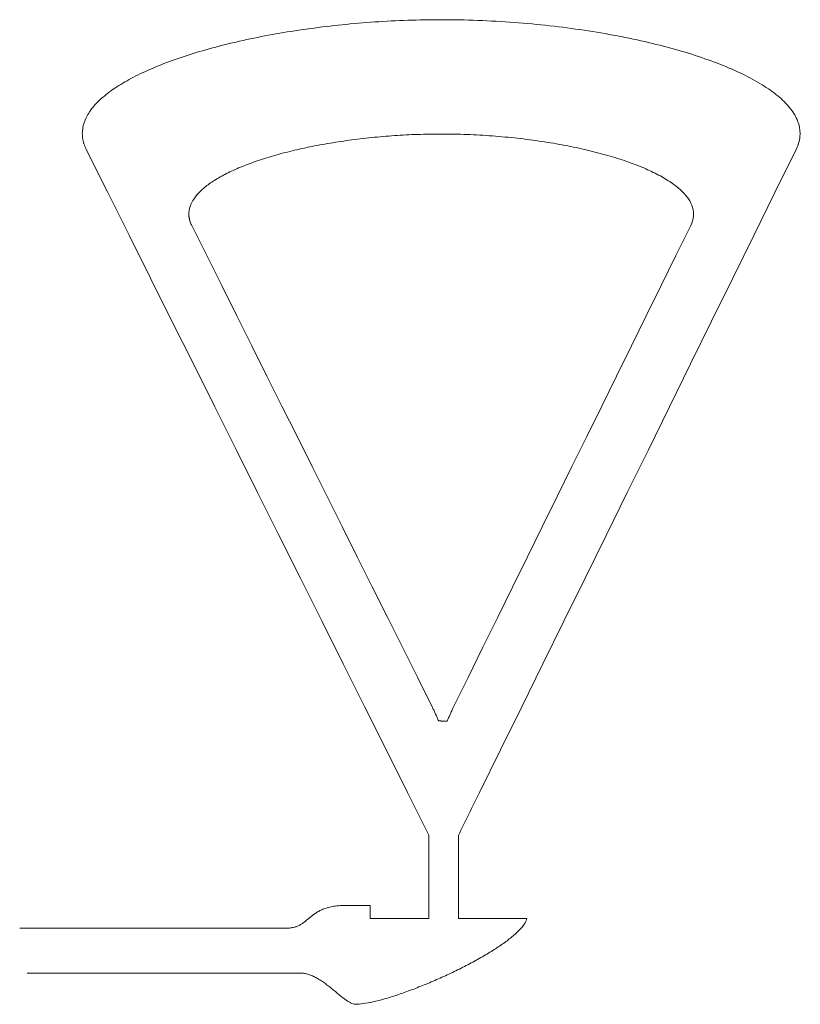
# Model space of a CAD drawing. Header units: millimetres. Extents: x -1287 to -404, y 154 to 690.
# Tile 9 of 9: x -628 to -404, y 325 to 608. Entities that reach past the tile are written whole.
import ezdxf

# ---------------------------------------------------------------- set-up
doc = ezdxf.new("R2010")
doc.units = ezdxf.units.MM
doc.header["$MEASUREMENT"] = 0
doc.layers.add('Camada 1', color=7, linetype='Continuous')

msp = doc.modelspace()

# ---------------------------------------------------------------- linework, layer by layer
at = {"layer": 'Camada 1', "lineweight": 9}
for points, knots in [([(-510.8243, 373.4399), (-510.8243, 373.4399), (-510.8246, 373.4404), (-510.8246, 373.4404), (-510.8246, 373.4404), (-510.8246, 373.4404), (-516.9806, 385.7672), (-516.9806, 385.7672), (-516.9806, 385.7672), (-516.9806, 385.7672), (-523.1371, 398.0944), (-523.1371, 398.0944), (-523.1371, 398.0944), (-523.1371, 398.0944), (-529.2933, 410.4216), (-529.2933, 410.4216), (-529.2933, 410.4216), (-529.2933, 410.4216), (-535.4497, 422.7489), (-535.4497, 422.7489), (-535.4497, 422.7489), (-535.4497, 422.7489), (-541.6062, 435.0761), (-541.6062, 435.0761), (-541.6062, 435.0761), (-541.6062, 435.0761), (-547.7625, 447.4034), (-547.7625, 447.4034), (-547.7625, 447.4034), (-547.7625, 447.4034), (-553.9189, 459.7306), (-553.9189, 459.7306), (-553.9189, 459.7306), (-553.9189, 459.7306), (-560.0752, 472.0578), (-560.0752, 472.0578), (-560.0752, 472.0578), (-560.0752, 472.0578), (-566.2315, 484.3844), (-566.2315, 484.3844), (-566.2315, 484.3844), (-566.2315, 484.3844), (-572.3879, 496.7123), (-572.3879, 496.7123), (-572.3879, 496.7123), (-572.3879, 496.7123), (-578.5444, 509.0396), (-578.5444, 509.0396), (-578.5444, 509.0396), (-578.5444, 509.0396), (-584.7006, 521.3668), (-584.7006, 521.3668), (-584.7006, 521.3668), (-584.7006, 521.3668), (-590.8569, 533.6936), (-590.8569, 533.6936), (-590.8569, 533.6936), (-590.8569, 533.6936), (-597.0134, 546.0208), (-597.0134, 546.0208), (-597.0134, 546.0208), (-597.0134, 546.0208), (-603.1696, 558.3485), (-603.1696, 558.3485), (-603.1696, 558.3485), (-603.1696, 558.3485), (-609.3259, 570.6758), (-609.3259, 570.6758), (-609.3259, 570.6758), (-609.381, 570.7863), (-609.4346, 570.8968), (-609.4857, 571.0074), (-609.4857, 571.0074), (-609.5368, 571.1184), (-609.5863, 571.229), (-609.6333, 571.3395), (-609.6333, 571.3395), (-609.6805, 571.45), (-609.7257, 571.5602), (-609.7688, 571.6706), (-609.7688, 571.6706), (-609.8116, 571.7812), (-609.8528, 571.8916), (-609.8917, 572.0016), (-609.8917, 572.0016), (-609.9306, 572.1115), (-609.9678, 572.2216), (-610.0029, 572.3316), (-610.0029, 572.3316), (-610.0377, 572.4416), (-610.0711, 572.5515), (-610.102, 572.6616), (-610.102, 572.6616), (-610.133, 572.771), (-610.1622, 572.8809), (-610.1893, 572.9904), (-610.1893, 572.9904), (-610.2163, 573.0997), (-610.2418, 573.2098), (-610.2649, 573.3187), (-610.2649, 573.3187), (-610.2879, 573.4282), (-610.3094, 573.5375), (-610.3287, 573.647), (-610.3287, 573.647), (-610.3481, 573.7558), (-610.3657, 573.8653), (-610.3812, 573.9742), (-610.3812, 573.9742), (-610.3966, 574.083), (-610.4103, 574.1925), (-610.422, 574.3009), (-610.422, 574.3009), (-610.4337, 574.4097), (-610.4435, 574.5187), (-610.4513, 574.6276), (-610.4513, 574.6276), (-610.4592, 574.7358), (-610.4654, 574.8442), (-610.4693, 574.953), (-610.4693, 574.953), (-610.4736, 575.0614), (-610.4761, 575.1698), (-610.4764, 575.2781), (-610.4764, 575.2781), (-610.4769, 575.3859), (-610.4753, 575.4936), (-610.4723, 575.602), (-610.4723, 575.602), (-610.4692, 575.7097), (-610.4643, 575.8175), (-610.4573, 575.9254), (-610.4573, 575.9254), (-610.3875, 577.0275), (-610.1235, 578.1168), (-609.6778, 579.1914), (-609.6778, 579.1914), (-609.2321, 580.2659), (-608.6045, 581.3258), (-607.8071, 582.3673), (-607.8071, 582.3673), (-607.0097, 583.4094), (-606.0421, 584.4334), (-604.917, 585.4365), (-604.917, 585.4365), (-603.7918, 586.44), (-602.5084, 587.4233), (-601.0796, 588.383), (-601.0796, 588.383), (-599.6506, 589.3421), (-598.0756, 590.2785), (-596.3665, 591.1887), (-596.3665, 591.1887), (-594.6575, 592.0988), (-592.8145, 592.9832), (-590.8493, 593.8381), (-590.8493, 593.8381), (-588.8845, 594.6934), (-586.7973, 595.5199), (-584.6003, 596.3145), (-584.6003, 596.3145), (-582.4033, 597.1093), (-580.096, 597.8725), (-577.691, 598.6013), (-577.691, 598.6013), (-575.2858, 599.3298), (-572.7823, 600.0244), (-570.193, 600.681), (-570.193, 600.681), (-567.6037, 601.3377), (-564.928, 601.9579), (-562.1783, 602.5376), (-562.1783, 602.5376), (-559.4287, 603.1173), (-556.6045, 603.6572), (-553.7189, 604.1539), (-553.7189, 604.1539), (-550.8328, 604.651), (-547.8845, 605.1058), (-544.8862, 605.5143), (-544.8862, 605.5143), (-541.8879, 605.923), (-538.839, 606.2864), (-535.7525, 606.6011), (-535.7525, 606.6011), (-532.6655, 606.9161), (-529.5401, 607.1828), (-526.3889, 607.3985), (-526.3889, 607.3985), (-523.2374, 607.6141), (-520.0596, 607.7785), (-516.8677, 607.8885), (-516.8677, 607.8885), (-513.6758, 607.9991), (-510.4693, 608.0562), (-507.2606, 608.0562), (-507.2606, 608.0562), (-503.7381, 608.0562), (-500.2189, 607.988), (-496.7188, 607.8548), (-496.7188, 607.8548), (-493.2188, 607.7223), (-489.7375, 607.5249), (-486.2913, 607.267), (-486.2913, 607.267), (-482.8452, 607.0091), (-479.4336, 606.6897), (-476.0727, 606.3135), (-476.0727, 606.3135), (-472.7118, 605.9379), (-469.4013, 605.5039), (-466.1571, 605.0172), (-466.1571, 605.0172), (-462.9131, 604.5306), (-459.735, 603.99), (-456.6392, 603.3994), (-456.6392, 603.3994), (-453.5434, 602.8092), (-450.5294, 602.1686), (-447.6131, 601.4823), (-447.6131, 601.4823), (-444.6971, 600.7955), (-441.8789, 600.063), (-439.1738, 599.2874), (-439.1738, 599.2874), (-436.4688, 598.5122), (-433.8773, 597.6944), (-431.4152, 596.8375), (-431.4152, 596.8375), (-428.9531, 595.9808), (-426.62, 595.0848), (-424.432, 594.1544), (-424.432, 594.1544), (-422.2441, 593.2235), (-420.2011, 592.2567), (-418.3191, 591.259), (-418.3191, 591.259), (-416.437, 590.2614), (-414.7151, 589.2321), (-413.1702, 588.1745), (-413.1702, 588.1745), (-411.6253, 587.117), (-410.2561, 586.0315), (-409.08, 584.9221), (-409.08, 584.9221), (-407.9033, 583.813), (-406.9191, 582.6785), (-406.1429, 581.5242), (-406.1429, 581.5242), (-405.3667, 580.3699), (-404.7983, 579.1942), (-404.4537, 578.0025), (-404.4537, 578.0025), (-404.1091, 576.8101), (-403.9882, 575.6014), (-404.1067, 574.379), (-404.1067, 574.379), (-404.2249, 573.1565), (-404.5828, 571.9207), (-405.1959, 570.6758), (-405.1959, 570.6758), (-405.1959, 570.6758), (-411.2669, 558.3436), (-411.2669, 558.3436), (-411.2669, 558.3436), (-411.2669, 558.3436), (-417.338, 546.0113), (-417.338, 546.0113), (-417.338, 546.0113), (-417.338, 546.0113), (-423.4091, 533.6792), (-423.4091, 533.6792), (-423.4091, 533.6792), (-423.4091, 533.6792), (-429.4801, 521.3475), (-429.4801, 521.3475), (-429.4801, 521.3475), (-429.4801, 521.3475), (-435.5512, 509.0153), (-435.5512, 509.0153), (-435.5512, 509.0153), (-435.5512, 509.0153), (-441.6222, 496.6837), (-441.6222, 496.6837), (-441.6222, 496.6837), (-441.6222, 496.6837), (-447.6933, 484.3514), (-447.6933, 484.3514), (-447.6933, 484.3514), (-447.6933, 484.3514), (-453.7644, 472.0192), (-453.7644, 472.0192), (-453.7644, 472.0192), (-453.7644, 472.0192), (-459.8354, 459.6877), (-459.8354, 459.6877), (-459.8354, 459.6877), (-459.8354, 459.6877), (-465.9065, 447.3554), (-465.9065, 447.3554), (-465.9065, 447.3554), (-465.9065, 447.3554), (-471.9776, 435.0233), (-471.9776, 435.0233), (-471.9776, 435.0233), (-471.9776, 435.0233), (-478.0486, 422.6916), (-478.0486, 422.6916), (-478.0486, 422.6916), (-478.0486, 422.6916), (-484.1197, 410.3599), (-484.1197, 410.3599), (-484.1197, 410.3599), (-484.1197, 410.3599), (-490.1908, 398.0278), (-490.1908, 398.0278), (-490.1908, 398.0278), (-490.1908, 398.0278), (-496.2618, 385.6955), (-496.2618, 385.6955), (-496.2618, 385.6955), (-498.2855, 381.585), (-500.3091, 377.4745), (-502.3326, 373.364)], [0, 0, 0, 0, 0.01234568, 0.01234568, 0.01234568, 0.01234568, 0.02469136, 0.02469136, 0.02469136, 0.02469136, 0.03703704, 0.03703704, 0.03703704, 0.03703704, 0.04938272, 0.04938272, 0.04938272, 0.04938272, 0.0617284, 0.0617284, 0.0617284, 0.0617284, 0.07407407, 0.07407407, 0.07407407, 0.07407407, 0.08641975, 0.08641975, 0.08641975, 0.08641975, 0.09876543, 0.09876543, 0.09876543, 0.09876543, 0.11111111, 0.11111111, 0.11111111, 0.11111111, 0.12345679, 0.12345679, 0.12345679, 0.12345679, 0.13580247, 0.13580247, 0.13580247, 0.13580247, 0.14814815, 0.14814815, 0.14814815, 0.14814815, 0.16049383, 0.16049383, 0.16049383, 0.16049383, 0.17283951, 0.17283951, 0.17283951, 0.17283951, 0.18518519, 0.18518519, 0.18518519, 0.18518519, 0.19753086, 0.19753086, 0.19753086, 0.19753086, 0.20987654, 0.20987654, 0.20987654, 0.20987654, 0.22222222, 0.22222222, 0.22222222, 0.22222222, 0.2345679, 0.2345679, 0.2345679, 0.2345679, 0.24691358, 0.24691358, 0.24691358, 0.24691358, 0.25925926, 0.25925926, 0.25925926, 0.25925926, 0.27160494, 0.27160494, 0.27160494, 0.27160494, 0.28395062, 0.28395062, 0.28395062, 0.28395062, 0.2962963, 0.2962963, 0.2962963, 0.2962963, 0.30864198, 0.30864198, 0.30864198, 0.30864198, 0.32098765, 0.32098765, 0.32098765, 0.32098765, 0.33333333, 0.33333333, 0.33333333, 0.33333333, 0.34567901, 0.34567901, 0.34567901, 0.34567901, 0.35802469, 0.35802469, 0.35802469, 0.35802469, 0.37037037, 0.37037037, 0.37037037, 0.37037037, 0.38271605, 0.38271605, 0.38271605, 0.38271605, 0.39506173, 0.39506173, 0.39506173, 0.39506173, 0.40740741, 0.40740741, 0.40740741, 0.40740741, 0.41975309, 0.41975309, 0.41975309, 0.41975309, 0.43209877, 0.43209877, 0.43209877, 0.43209877, 0.44444444, 0.44444444, 0.44444444, 0.44444444, 0.45679012, 0.45679012, 0.45679012, 0.45679012, 0.4691358, 0.4691358, 0.4691358, 0.4691358, 0.48148148, 0.48148148, 0.48148148, 0.48148148, 0.49382716, 0.49382716, 0.49382716, 0.49382716, 0.50617284, 0.50617284, 0.50617284, 0.50617284, 0.51851852, 0.51851852, 0.51851852, 0.51851852, 0.5308642, 0.5308642, 0.5308642, 0.5308642, 0.54320988, 0.54320988, 0.54320988, 0.54320988, 0.55555556, 0.55555556, 0.55555556, 0.55555556, 0.56790123, 0.56790123, 0.56790123, 0.56790123, 0.58024691, 0.58024691, 0.58024691, 0.58024691, 0.59259259, 0.59259259, 0.59259259, 0.59259259, 0.60493827, 0.60493827, 0.60493827, 0.60493827, 0.61728395, 0.61728395, 0.61728395, 0.61728395, 0.62962963, 0.62962963, 0.62962963, 0.62962963, 0.64197531, 0.64197531, 0.64197531, 0.64197531, 0.65432099, 0.65432099, 0.65432099, 0.65432099, 0.66666667, 0.66666667, 0.66666667, 0.66666667, 0.67901235, 0.67901235, 0.67901235, 0.67901235, 0.69135802, 0.69135802, 0.69135802, 0.69135802, 0.7037037, 0.7037037, 0.7037037, 0.7037037, 0.71604938, 0.71604938, 0.71604938, 0.71604938, 0.72839506, 0.72839506, 0.72839506, 0.72839506, 0.74074074, 0.74074074, 0.74074074, 0.74074074, 0.75308642, 0.75308642, 0.75308642, 0.75308642, 0.7654321, 0.7654321, 0.7654321, 0.7654321, 0.77777778, 0.77777778, 0.77777778, 0.77777778, 0.79012346, 0.79012346, 0.79012346, 0.79012346, 0.80246914, 0.80246914, 0.80246914, 0.80246914, 0.81481481, 0.81481481, 0.81481481, 0.81481481, 0.82716049, 0.82716049, 0.82716049, 0.82716049, 0.83950617, 0.83950617, 0.83950617, 0.83950617, 0.85185185, 0.85185185, 0.85185185, 0.85185185, 0.86419753, 0.86419753, 0.86419753, 0.86419753, 0.87654321, 0.87654321, 0.87654321, 0.87654321, 0.88888889, 0.88888889, 0.88888889, 0.88888889, 0.90123457, 0.90123457, 0.90123457, 0.90123457, 0.91358025, 0.91358025, 0.91358025, 0.91358025, 0.92592593, 0.92592593, 0.92592593, 0.92592593, 0.9382716, 0.9382716, 0.9382716, 0.9382716, 0.95061728, 0.95061728, 0.95061728, 0.95061728, 0.96296296, 0.96296296, 0.96296296, 0.96296296, 0.97530864, 0.97530864, 0.97530864, 0.97530864, 0.98765432, 0.98765432, 0.98765432, 0.98765432, 1, 1, 1, 1]), ([(-509.769, 410.1971), (-509.769, 410.1971), (-514.0978, 418.8652), (-514.0978, 418.8652), (-514.0978, 418.8652), (-514.0978, 418.8652), (-518.4265, 427.5327), (-518.4265, 427.5327), (-518.4265, 427.5327), (-518.4265, 427.5327), (-522.7552, 436.1999), (-522.7552, 436.1999), (-522.7552, 436.1999), (-522.7552, 436.1999), (-527.084, 444.868), (-527.084, 444.868), (-527.084, 444.868), (-527.084, 444.868), (-531.4128, 453.5354), (-531.4128, 453.5354), (-531.4128, 453.5354), (-531.4128, 453.5354), (-535.7414, 462.203), (-535.7414, 462.203), (-535.7414, 462.203), (-535.7414, 462.203), (-540.0702, 470.8704), (-540.0702, 470.8704), (-540.0702, 470.8704), (-540.0702, 470.8704), (-544.3988, 479.5385), (-544.3988, 479.5385), (-544.3988, 479.5385), (-544.3988, 479.5385), (-548.7274, 488.2059), (-548.7274, 488.2059), (-548.7274, 488.2059), (-548.7274, 488.2059), (-553.0563, 496.8739), (-553.0563, 496.8739), (-553.0563, 496.8739), (-553.0563, 496.8739), (-557.3849, 505.5414), (-557.3849, 505.5414), (-557.3849, 505.5414), (-557.3849, 505.5414), (-561.7136, 514.2088), (-561.7136, 514.2088), (-561.7136, 514.2088), (-561.7136, 514.2088), (-566.0422, 522.8763), (-566.0422, 522.8763), (-566.0422, 522.8763), (-566.0422, 522.8763), (-570.3712, 531.5444), (-570.3712, 531.5444), (-570.3712, 531.5444), (-570.3712, 531.5444), (-574.6996, 540.212), (-574.6996, 540.212), (-574.6996, 540.212), (-574.6996, 540.212), (-579.0283, 548.8799), (-579.0283, 548.8799), (-579.0283, 548.8799), (-579.0673, 548.9573), (-579.1047, 549.0353), (-579.1407, 549.1131), (-579.1407, 549.1131), (-579.1766, 549.191), (-579.2116, 549.2686), (-579.2445, 549.3461), (-579.2445, 549.3461), (-579.2777, 549.4243), (-579.3094, 549.5017), (-579.3399, 549.5793), (-579.3399, 549.5793), (-579.3697, 549.6569), (-579.3991, 549.7344), (-579.4264, 549.8119), (-579.4264, 549.8119), (-579.4537, 549.889), (-579.4797, 549.9665), (-579.5043, 550.0439), (-579.5043, 550.0439), (-579.5291, 550.1216), (-579.5523, 550.1991), (-579.5741, 550.2761), (-579.5741, 550.2761), (-579.596, 550.353), (-579.6164, 550.4307), (-579.6354, 550.5075), (-579.6354, 550.5075), (-579.6545, 550.5846), (-579.6723, 550.6616), (-579.6886, 550.7385), (-579.6886, 550.7385), (-579.7049, 550.8156), (-579.7199, 550.8927), (-579.7336, 550.9689), (-579.7336, 550.9689), (-579.747, 551.0461), (-579.7594, 551.1223), (-579.7702, 551.1993), (-579.7702, 551.1993), (-579.7813, 551.2758), (-579.7908, 551.3528), (-579.7989, 551.4293), (-579.7989, 551.4293), (-579.8073, 551.5056), (-579.8142, 551.5821), (-579.8196, 551.6585), (-579.8196, 551.6585), (-579.8252, 551.7345), (-579.8298, 551.811), (-579.8325, 551.8873), (-579.8325, 551.8873), (-579.8353, 551.9633), (-579.8372, 552.0397), (-579.8373, 552.1156), (-579.8373, 552.1156), (-579.8379, 552.1914), (-579.8366, 552.268), (-579.8346, 552.3432), (-579.8346, 552.3432), (-579.8325, 552.4192), (-579.8288, 552.4954), (-579.8241, 552.5715), (-579.8241, 552.5715), (-579.775, 553.3458), (-579.5894, 554.1117), (-579.2761, 554.8673), (-579.2761, 554.8673), (-578.9626, 555.623), (-578.5214, 556.3681), (-577.9608, 557.1007), (-577.9608, 557.1007), (-577.4003, 557.8333), (-576.7198, 558.5536), (-575.9286, 559.2587), (-575.9286, 559.2587), (-575.1376, 559.9642), (-574.2354, 560.6556), (-573.2306, 561.3303), (-573.2306, 561.3303), (-572.2255, 562.005), (-571.1179, 562.6632), (-569.9165, 563.3035), (-569.9165, 563.3035), (-568.7147, 563.9429), (-567.4189, 564.5649), (-566.0371, 565.1666), (-566.0371, 565.1666), (-564.6554, 565.7676), (-563.188, 566.3488), (-561.6431, 566.9075), (-561.6431, 566.9075), (-560.0985, 567.4664), (-558.4762, 568.0031), (-556.7849, 568.5151), (-556.7849, 568.5151), (-555.0937, 569.0275), (-553.3338, 569.5153), (-551.513, 569.9773), (-551.513, 569.9773), (-549.6924, 570.4392), (-547.8108, 570.8753), (-545.8777, 571.2828), (-545.8777, 571.2828), (-543.9443, 571.6903), (-541.9588, 572.0703), (-539.9296, 572.4196), (-539.9296, 572.4196), (-537.9005, 572.7694), (-535.8272, 573.0883), (-533.719, 573.3759), (-533.719, 573.3759), (-531.6106, 573.6634), (-529.4671, 573.9186), (-527.2967, 574.1403), (-527.2967, 574.1403), (-525.1262, 574.3612), (-522.9286, 574.5489), (-520.7129, 574.7006), (-520.7129, 574.7006), (-518.4969, 574.8519), (-516.2627, 574.9679), (-514.0184, 575.0454), (-514.0184, 575.0454), (-511.7741, 575.1231), (-509.5194, 575.1632), (-507.2632, 575.1632), (-507.2632, 575.1632), (-504.7865, 575.1632), (-502.3122, 575.1149), (-499.8512, 575.0219), (-499.8512, 575.0219), (-497.3902, 574.9284), (-494.9425, 574.7897), (-492.5191, 574.6082), (-492.5191, 574.6082), (-490.0962, 574.4269), (-487.6972, 574.2024), (-485.3341, 573.938), (-485.3341, 573.938), (-482.971, 573.6735), (-480.6431, 573.3683), (-478.3621, 573.0262), (-478.3621, 573.0262), (-476.081, 572.6841), (-473.8465, 572.304), (-471.6698, 571.8887), (-471.6698, 571.8887), (-469.4929, 571.4736), (-467.3737, 571.0234), (-465.3234, 570.541), (-465.3234, 570.541), (-463.2729, 570.0581), (-461.2913, 569.5428), (-459.3893, 568.9977), (-459.3893, 568.9977), (-457.4875, 568.4522), (-455.6651, 567.8777), (-453.9342, 567.275), (-453.9342, 567.275), (-452.203, 566.6727), (-450.5626, 566.0427), (-449.0243, 565.3882), (-449.0243, 565.3882), (-447.4859, 564.7338), (-446.0492, 564.0541), (-444.7258, 563.353), (-444.7258, 563.353), (-443.4023, 562.651), (-442.192, 561.9268), (-441.1056, 561.1833), (-441.1056, 561.1833), (-440.0194, 560.4399), (-439.0567, 559.677), (-438.2294, 558.8967), (-438.2294, 558.8967), (-437.4023, 558.1165), (-436.7104, 557.3195), (-436.1645, 556.5079), (-436.1645, 556.5079), (-435.6189, 555.6963), (-435.2191, 554.8696), (-434.9766, 554.0316), (-434.9766, 554.0316), (-434.7342, 553.1929), (-434.6492, 552.3432), (-434.7326, 551.4836), (-434.7326, 551.4836), (-434.8157, 550.6241), (-435.0673, 549.7552), (-435.4984, 548.8799), (-435.4984, 548.8799), (-435.4984, 548.8799), (-439.7672, 540.2084), (-439.7672, 540.2084), (-439.7672, 540.2084), (-439.7672, 540.2084), (-444.0358, 531.5378), (-444.0358, 531.5378), (-444.0358, 531.5378), (-444.0358, 531.5378), (-448.3048, 522.8663), (-448.3048, 522.8663), (-448.3048, 522.8663), (-448.3048, 522.8663), (-452.5737, 514.1957), (-452.5737, 514.1957), (-452.5737, 514.1957), (-452.5737, 514.1957), (-456.8424, 505.5242), (-456.8424, 505.5242), (-456.8424, 505.5242), (-456.8424, 505.5242), (-461.1111, 496.8535), (-461.1111, 496.8535), (-461.1111, 496.8535), (-461.1111, 496.8535), (-465.3798, 488.183), (-465.3798, 488.183), (-465.3798, 488.183), (-465.3798, 488.183), (-469.6484, 479.5115), (-469.6484, 479.5115), (-469.6484, 479.5115), (-469.6484, 479.5115), (-473.9173, 470.8409), (-473.9173, 470.8409), (-473.9173, 470.8409), (-473.9173, 470.8409), (-478.1861, 462.1694), (-478.1861, 462.1694), (-478.1861, 462.1694), (-478.1861, 462.1694), (-482.4549, 453.4988), (-482.4549, 453.4988), (-482.4549, 453.4988), (-482.4549, 453.4988), (-486.7235, 444.828), (-486.7235, 444.828), (-486.7235, 444.828), (-486.7235, 444.828), (-490.9923, 436.1567), (-490.9923, 436.1567), (-490.9923, 436.1567), (-490.9923, 436.1567), (-495.261, 427.4859), (-495.261, 427.4859), (-495.261, 427.4859), (-495.261, 427.4859), (-499.5296, 418.8147), (-499.5296, 418.8147), (-499.5296, 418.8147), (-499.5296, 418.8147), (-503.7984, 410.1439), (-503.7984, 410.1439)], [0, 0, 0, 0, 0.0125, 0.0125, 0.0125, 0.0125, 0.025, 0.025, 0.025, 0.025, 0.0375, 0.0375, 0.0375, 0.0375, 0.05, 0.05, 0.05, 0.05, 0.0625, 0.0625, 0.0625, 0.0625, 0.075, 0.075, 0.075, 0.075, 0.0875, 0.0875, 0.0875, 0.0875, 0.1, 0.1, 0.1, 0.1, 0.1125, 0.1125, 0.1125, 0.1125, 0.125, 0.125, 0.125, 0.125, 0.1375, 0.1375, 0.1375, 0.1375, 0.15, 0.15, 0.15, 0.15, 0.1625, 0.1625, 0.1625, 0.1625, 0.175, 0.175, 0.175, 0.175, 0.1875, 0.1875, 0.1875, 0.1875, 0.2, 0.2, 0.2, 0.2, 0.2125, 0.2125, 0.2125, 0.2125, 0.225, 0.225, 0.225, 0.225, 0.2375, 0.2375, 0.2375, 0.2375, 0.25, 0.25, 0.25, 0.25, 0.2625, 0.2625, 0.2625, 0.2625, 0.275, 0.275, 0.275, 0.275, 0.2875, 0.2875, 0.2875, 0.2875, 0.3, 0.3, 0.3, 0.3, 0.3125, 0.3125, 0.3125, 0.3125, 0.325, 0.325, 0.325, 0.325, 0.3375, 0.3375, 0.3375, 0.3375, 0.35, 0.35, 0.35, 0.35, 0.3625, 0.3625, 0.3625, 0.3625, 0.375, 0.375, 0.375, 0.375, 0.3875, 0.3875, 0.3875, 0.3875, 0.4, 0.4, 0.4, 0.4, 0.4125, 0.4125, 0.4125, 0.4125, 0.425, 0.425, 0.425, 0.425, 0.4375, 0.4375, 0.4375, 0.4375, 0.45, 0.45, 0.45, 0.45, 0.4625, 0.4625, 0.4625, 0.4625, 0.475, 0.475, 0.475, 0.475, 0.4875, 0.4875, 0.4875, 0.4875, 0.5, 0.5, 0.5, 0.5, 0.5125, 0.5125, 0.5125, 0.5125, 0.525, 0.525, 0.525, 0.525, 0.5375, 0.5375, 0.5375, 0.5375, 0.55, 0.55, 0.55, 0.55, 0.5625, 0.5625, 0.5625, 0.5625, 0.575, 0.575, 0.575, 0.575, 0.5875, 0.5875, 0.5875, 0.5875, 0.6, 0.6, 0.6, 0.6, 0.6125, 0.6125, 0.6125, 0.6125, 0.625, 0.625, 0.625, 0.625, 0.6375, 0.6375, 0.6375, 0.6375, 0.65, 0.65, 0.65, 0.65, 0.6625, 0.6625, 0.6625, 0.6625, 0.675, 0.675, 0.675, 0.675, 0.6875, 0.6875, 0.6875, 0.6875, 0.7, 0.7, 0.7, 0.7, 0.7125, 0.7125, 0.7125, 0.7125, 0.725, 0.725, 0.725, 0.725, 0.7375, 0.7375, 0.7375, 0.7375, 0.75, 0.75, 0.75, 0.75, 0.7625, 0.7625, 0.7625, 0.7625, 0.775, 0.775, 0.775, 0.775, 0.7875, 0.7875, 0.7875, 0.7875, 0.8, 0.8, 0.8, 0.8, 0.8125, 0.8125, 0.8125, 0.8125, 0.825, 0.825, 0.825, 0.825, 0.8375, 0.8375, 0.8375, 0.8375, 0.85, 0.85, 0.85, 0.85, 0.8625, 0.8625, 0.8625, 0.8625, 0.875, 0.875, 0.875, 0.875, 0.8875, 0.8875, 0.8875, 0.8875, 0.9, 0.9, 0.9, 0.9, 0.9125, 0.9125, 0.9125, 0.9125, 0.925, 0.925, 0.925, 0.925, 0.9375, 0.9375, 0.9375, 0.9375, 0.95, 0.95, 0.95, 0.95, 0.9625, 0.9625, 0.9625, 0.9625, 0.975, 0.975, 0.975, 0.975, 0.9875, 0.9875, 0.9875, 0.9875, 1, 1, 1, 1]), ([(-507.9853, 406.3022), (-507.9853, 406.3022), (-508.0957, 406.5445), (-508.0957, 406.5445), (-508.0957, 406.5445), (-508.0957, 406.5445), (-508.2066, 406.7876), (-508.2066, 406.7876), (-508.2066, 406.7876), (-508.2066, 406.7876), (-508.3174, 407.0306), (-508.3174, 407.0306), (-508.3174, 407.0306), (-508.3174, 407.0306), (-508.428, 407.2737), (-508.428, 407.2737), (-508.428, 407.2737), (-508.428, 407.2737), (-508.5388, 407.5168), (-508.5388, 407.5168), (-508.5388, 407.5168), (-508.5388, 407.5168), (-508.6496, 407.7595), (-508.6496, 407.7595), (-508.6496, 407.7595), (-508.6496, 407.7595), (-508.7601, 408.0025), (-508.7601, 408.0025), (-508.7601, 408.0025), (-508.7601, 408.0025), (-508.8708, 408.2455), (-508.8708, 408.2455), (-508.8708, 408.2455), (-508.8708, 408.2455), (-508.9813, 408.4886), (-508.9813, 408.4886), (-508.9813, 408.4886), (-508.9813, 408.4886), (-509.0921, 408.7311), (-509.0921, 408.7311), (-509.0921, 408.7311), (-509.0921, 408.7311), (-509.2029, 408.9742), (-509.2029, 408.9742), (-509.2029, 408.9742), (-509.2029, 408.9742), (-509.3135, 409.2173), (-509.3135, 409.2173), (-509.3135, 409.2173), (-509.3135, 409.2173), (-509.424, 409.4602), (-509.424, 409.4602), (-509.424, 409.4602), (-509.424, 409.4602), (-509.5349, 409.7033), (-509.5349, 409.7033), (-509.5349, 409.7033), (-509.5349, 409.7033), (-509.6456, 409.9466), (-509.6456, 409.9466), (-509.6456, 409.9466), (-509.6456, 409.9466), (-509.756, 410.1888), (-509.756, 410.1888)], [0, 0, 0, 0, 0.0625, 0.0625, 0.0625, 0.0625, 0.125, 0.125, 0.125, 0.125, 0.1875, 0.1875, 0.1875, 0.1875, 0.25, 0.25, 0.25, 0.25, 0.3125, 0.3125, 0.3125, 0.3125, 0.375, 0.375, 0.375, 0.375, 0.4375, 0.4375, 0.4375, 0.4375, 0.5, 0.5, 0.5, 0.5, 0.5625, 0.5625, 0.5625, 0.5625, 0.625, 0.625, 0.625, 0.625, 0.6875, 0.6875, 0.6875, 0.6875, 0.75, 0.75, 0.75, 0.75, 0.8125, 0.8125, 0.8125, 0.8125, 0.875, 0.875, 0.875, 0.875, 0.9375, 0.9375, 0.9375, 0.9375, 1, 1, 1, 1]), ([(-503.7984, 410.1439), (-503.7984, 410.1439), (-503.9092, 409.9009), (-503.9092, 409.9009), (-503.9092, 409.9009), (-503.9092, 409.9009), (-504.0199, 409.6582), (-504.0199, 409.6582), (-504.0199, 409.6582), (-504.0199, 409.6582), (-504.1306, 409.4151), (-504.1306, 409.4151), (-504.1306, 409.4151), (-504.1306, 409.4151), (-504.2413, 409.1722), (-504.2413, 409.1722), (-504.2413, 409.1722), (-504.2413, 409.1722), (-504.352, 408.929), (-504.352, 408.929), (-504.352, 408.929), (-504.352, 408.929), (-504.4628, 408.6859), (-504.4628, 408.6859), (-504.4628, 408.6859), (-504.4628, 408.6859), (-504.5734, 408.4436), (-504.5734, 408.4436), (-504.5734, 408.4436), (-504.5734, 408.4436), (-504.6839, 408.2002), (-504.6839, 408.2002), (-504.6839, 408.2002), (-504.6839, 408.2002), (-504.7947, 407.9572), (-504.7947, 407.9572), (-504.7947, 407.9572), (-504.7947, 407.9572), (-504.9054, 407.7143), (-504.9054, 407.7143), (-504.9054, 407.7143), (-504.9054, 407.7143), (-505.016, 407.4716), (-505.016, 407.4716), (-505.016, 407.4716), (-505.016, 407.4716), (-505.1267, 407.2286), (-505.1267, 407.2286), (-505.1267, 407.2286), (-505.1267, 407.2286), (-505.2373, 406.9856), (-505.2373, 406.9856), (-505.2373, 406.9856), (-505.2373, 406.9856), (-505.3481, 406.7425), (-505.3481, 406.7425), (-505.3481, 406.7425), (-505.3481, 406.7425), (-505.4587, 406.4995), (-505.4587, 406.4995), (-505.4587, 406.4995), (-505.4587, 406.4995), (-505.5693, 406.2568), (-505.5693, 406.2568)], [0, 0, 0, 0, 0.0625, 0.0625, 0.0625, 0.0625, 0.125, 0.125, 0.125, 0.125, 0.1875, 0.1875, 0.1875, 0.1875, 0.25, 0.25, 0.25, 0.25, 0.3125, 0.3125, 0.3125, 0.3125, 0.375, 0.375, 0.375, 0.375, 0.4375, 0.4375, 0.4375, 0.4375, 0.5, 0.5, 0.5, 0.5, 0.5625, 0.5625, 0.5625, 0.5625, 0.625, 0.625, 0.625, 0.625, 0.6875, 0.6875, 0.6875, 0.6875, 0.75, 0.75, 0.75, 0.75, 0.8125, 0.8125, 0.8125, 0.8125, 0.875, 0.875, 0.875, 0.875, 0.9375, 0.9375, 0.9375, 0.9375, 1, 1, 1, 1]), ([(-505.5693, 406.2568), (-505.5693, 406.2568), (-505.7205, 406.2597), (-505.7205, 406.2597), (-505.7205, 406.2597), (-505.7205, 406.2597), (-505.8713, 406.2623), (-505.8713, 406.2623), (-505.8713, 406.2623), (-505.8713, 406.2623), (-506.0225, 406.2651), (-506.0225, 406.2651), (-506.0225, 406.2651), (-506.0225, 406.2651), (-506.1734, 406.268), (-506.1734, 406.268), (-506.1734, 406.268), (-506.1734, 406.268), (-506.3245, 406.2706), (-506.3245, 406.2706), (-506.3245, 406.2706), (-506.3245, 406.2706), (-506.4754, 406.2735), (-506.4754, 406.2735), (-506.4754, 406.2735), (-506.4754, 406.2735), (-506.6265, 406.2768), (-506.6265, 406.2768), (-506.6265, 406.2768), (-506.6265, 406.2768), (-506.7774, 406.2796), (-506.7774, 406.2796), (-506.7774, 406.2796), (-506.7774, 406.2796), (-506.9286, 406.2821), (-506.9286, 406.2821), (-506.9286, 406.2821), (-506.9286, 406.2821), (-507.0793, 406.2851), (-507.0793, 406.2851), (-507.0793, 406.2851), (-507.0793, 406.2851), (-507.2306, 406.2877), (-507.2306, 406.2877), (-507.2306, 406.2877), (-507.2306, 406.2877), (-507.3813, 406.2903), (-507.3813, 406.2903), (-507.3813, 406.2903), (-507.3813, 406.2903), (-507.5323, 406.2931), (-507.5323, 406.2931), (-507.5323, 406.2931), (-507.5323, 406.2931), (-507.6833, 406.2965), (-507.6833, 406.2965), (-507.6833, 406.2965), (-507.6833, 406.2965), (-507.8342, 406.2993), (-507.8342, 406.2993), (-507.8342, 406.2993), (-507.8342, 406.2993), (-507.9853, 406.3022), (-507.9853, 406.3022)], [0, 0, 0, 0, 0.0625, 0.0625, 0.0625, 0.0625, 0.125, 0.125, 0.125, 0.125, 0.1875, 0.1875, 0.1875, 0.1875, 0.25, 0.25, 0.25, 0.25, 0.3125, 0.3125, 0.3125, 0.3125, 0.375, 0.375, 0.375, 0.375, 0.4375, 0.4375, 0.4375, 0.4375, 0.5, 0.5, 0.5, 0.5, 0.5625, 0.5625, 0.5625, 0.5625, 0.625, 0.625, 0.625, 0.625, 0.6875, 0.6875, 0.6875, 0.6875, 0.75, 0.75, 0.75, 0.75, 0.8125, 0.8125, 0.8125, 0.8125, 0.875, 0.875, 0.875, 0.875, 0.9375, 0.9375, 0.9375, 0.9375, 1, 1, 1, 1]), ([(-510.8353, 349.5169), (-510.8353, 349.5169), (-527.7378, 349.4797), (-527.7378, 349.4797), (-527.7378, 349.4797), (-527.7378, 349.4797), (-527.7378, 349.6967), (-527.7378, 349.6967), (-527.7378, 349.6967), (-527.7378, 349.6967), (-527.7378, 349.9701), (-527.7378, 349.9701), (-527.7378, 349.9701), (-527.7378, 349.9701), (-527.7378, 350.2441), (-527.7378, 350.2441), (-527.7378, 350.2441), (-527.7378, 350.2441), (-527.7378, 350.5179), (-527.7378, 350.5179), (-527.7378, 350.5179), (-527.7378, 350.5179), (-527.7378, 350.7913), (-527.7378, 350.7913), (-527.7378, 350.7913), (-527.7378, 350.7913), (-527.7378, 351.0653), (-527.7378, 351.0653), (-527.7378, 351.0653), (-527.7378, 351.0653), (-527.7378, 351.3391), (-527.7378, 351.3391), (-527.7378, 351.3391), (-527.7378, 351.3391), (-527.7378, 351.6131), (-527.7378, 351.6131), (-527.7378, 351.6131), (-527.7378, 351.6131), (-527.7378, 351.8865), (-527.7378, 351.8865), (-527.7378, 351.8865), (-527.7378, 351.8865), (-527.7378, 352.1604), (-527.7378, 352.1604), (-527.7378, 352.1604), (-527.7378, 352.1604), (-527.7378, 352.4338), (-527.7378, 352.4338), (-527.7378, 352.4338), (-527.7378, 352.4338), (-527.7378, 352.7077), (-527.7378, 352.7077), (-527.7378, 352.7077), (-527.7378, 352.7077), (-527.7378, 352.9816), (-527.7378, 352.9816), (-527.7378, 352.9816), (-527.7378, 352.9816), (-527.7378, 353.2556), (-527.7378, 353.2556), (-527.7378, 353.2556), (-527.7378, 353.2556), (-528.1487, 353.2556), (-528.1487, 353.2556), (-528.1487, 353.2556), (-528.1487, 353.2556), (-528.5594, 353.2556), (-528.5594, 353.2556), (-528.5594, 353.2556), (-528.5594, 353.2556), (-528.9699, 353.2556), (-528.9699, 353.2556), (-528.9699, 353.2556), (-528.9699, 353.2556), (-529.3806, 353.2556), (-529.3806, 353.2556), (-529.3806, 353.2556), (-529.3806, 353.2556), (-529.7914, 353.2556), (-529.7914, 353.2556), (-529.7914, 353.2556), (-529.7914, 353.2556), (-530.2021, 353.2556), (-530.2021, 353.2556), (-530.2021, 353.2556), (-530.2021, 353.2556), (-530.6129, 353.2556), (-530.6129, 353.2556), (-530.6129, 353.2556), (-530.6129, 353.2556), (-531.0234, 353.2556), (-531.0234, 353.2556), (-531.0234, 353.2556), (-531.0234, 353.2556), (-531.4342, 353.2556), (-531.4342, 353.2556), (-531.4342, 353.2556), (-531.4342, 353.2556), (-531.845, 353.2556), (-531.845, 353.2556), (-531.845, 353.2556), (-531.845, 353.2556), (-532.2556, 353.2556), (-532.2556, 353.2556), (-532.2556, 353.2556), (-532.2556, 353.2556), (-532.6662, 353.2556), (-532.6662, 353.2556), (-532.6662, 353.2556), (-532.6662, 353.2556), (-533.0769, 353.2556), (-533.0769, 353.2556), (-533.0769, 353.2556), (-533.0769, 353.2556), (-533.4877, 353.2556), (-533.4877, 353.2556), (-533.4877, 353.2556), (-533.4877, 353.2556), (-533.8982, 353.2556), (-533.8982, 353.2556), (-533.8982, 353.2556), (-533.8982, 353.2556), (-534.3089, 353.2556), (-534.3089, 353.2556), (-534.3089, 353.2556), (-535.0437, 353.2556), (-535.7269, 353.2296), (-536.3641, 353.1815), (-536.3641, 353.1815), (-537.0011, 353.1333), (-537.5924, 353.0627), (-538.1426, 352.9729), (-538.1426, 352.9729), (-538.6928, 352.8829), (-539.2026, 352.774), (-539.6767, 352.6488), (-539.6767, 352.6488), (-540.1506, 352.5237), (-540.5893, 352.3829), (-540.9977, 352.2286), (-540.9977, 352.2286), (-541.4061, 352.075), (-541.7845, 351.9081), (-542.1379, 351.7314), (-542.1379, 351.7314), (-542.4915, 351.5552), (-542.8201, 351.3692), (-543.1288, 351.1763), (-543.1288, 351.1763), (-543.4375, 350.9842), (-543.7275, 350.785), (-544.0024, 350.5833), (-544.0024, 350.5833), (-544.2777, 350.3809), (-544.5385, 350.1754), (-544.7903, 349.9701), (-544.7903, 349.9701), (-545.0421, 349.7651), (-545.2853, 349.5593), (-545.5245, 349.3575), (-545.5245, 349.3575), (-545.7637, 349.1553), (-545.9996, 348.9566), (-546.2367, 348.7641), (-546.2367, 348.7641), (-546.4741, 348.5717), (-546.713, 348.3852), (-546.959, 348.209), (-546.959, 348.209), (-546.959, 348.209), (-546.9666, 348.2036), (-546.9666, 348.2036), (-546.9666, 348.2036), (-547.2101, 348.0288), (-547.4605, 347.8638), (-547.7226, 347.7117), (-547.7226, 347.7117), (-547.9877, 347.5581), (-548.2647, 347.4166), (-548.5596, 347.2914), (-548.5596, 347.2914), (-548.8543, 347.1663), (-549.167, 347.0573), (-549.5022, 346.9675), (-549.5022, 346.9675), (-549.8372, 346.8777), (-550.1958, 346.8071), (-550.5816, 346.7589), (-550.5816, 346.7589), (-550.9678, 346.7109), (-551.3824, 346.6852), (-551.8301, 346.6852), (-551.8301, 346.6852), (-551.8301, 346.6852), (-556.6214, 346.6852), (-556.6214, 346.6852), (-556.6214, 346.6852), (-556.6214, 346.6852), (-561.4126, 346.6852), (-561.4126, 346.6852), (-561.4126, 346.6852), (-561.4126, 346.6852), (-566.2037, 346.6852), (-566.2037, 346.6852), (-566.2037, 346.6852), (-566.2037, 346.6852), (-570.9947, 346.6852), (-570.9947, 346.6852), (-570.9947, 346.6852), (-570.9947, 346.6852), (-575.7857, 346.6852), (-575.7857, 346.6852), (-575.7857, 346.6852), (-575.7857, 346.6852), (-580.5769, 346.6852), (-580.5769, 346.6852), (-580.5769, 346.6852), (-580.5769, 346.6852), (-585.368, 346.6852), (-585.368, 346.6852), (-585.368, 346.6852), (-585.368, 346.6852), (-590.1592, 346.6852), (-590.1592, 346.6852), (-590.1592, 346.6852), (-590.1592, 346.6852), (-594.9502, 346.6852), (-594.9502, 346.6852), (-594.9502, 346.6852), (-594.9502, 346.6852), (-599.7412, 346.6852), (-599.7412, 346.6852), (-599.7412, 346.6852), (-599.7412, 346.6852), (-604.5324, 346.6852), (-604.5324, 346.6852), (-604.5324, 346.6852), (-604.5324, 346.6852), (-609.3235, 346.6852), (-609.3235, 346.6852), (-609.3235, 346.6852), (-609.3235, 346.6852), (-614.1145, 346.6852), (-614.1145, 346.6852), (-614.1145, 346.6852), (-614.1145, 346.6852), (-618.9055, 346.6852), (-618.9055, 346.6852), (-618.9055, 346.6852), (-618.9055, 346.6852), (-623.6967, 346.6852), (-623.6967, 346.6852), (-623.6967, 346.6852), (-623.6967, 346.6852), (-628.4878, 346.6852), (-628.4878, 346.6852)], [0, 0, 0, 0, 0.015625, 0.015625, 0.015625, 0.015625, 0.03125, 0.03125, 0.03125, 0.03125, 0.046875, 0.046875, 0.046875, 0.046875, 0.0625, 0.0625, 0.0625, 0.0625, 0.078125, 0.078125, 0.078125, 0.078125, 0.09375, 0.09375, 0.09375, 0.09375, 0.109375, 0.109375, 0.109375, 0.109375, 0.125, 0.125, 0.125, 0.125, 0.140625, 0.140625, 0.140625, 0.140625, 0.15625, 0.15625, 0.15625, 0.15625, 0.171875, 0.171875, 0.171875, 0.171875, 0.1875, 0.1875, 0.1875, 0.1875, 0.203125, 0.203125, 0.203125, 0.203125, 0.21875, 0.21875, 0.21875, 0.21875, 0.234375, 0.234375, 0.234375, 0.234375, 0.25, 0.25, 0.25, 0.25, 0.265625, 0.265625, 0.265625, 0.265625, 0.28125, 0.28125, 0.28125, 0.28125, 0.296875, 0.296875, 0.296875, 0.296875, 0.3125, 0.3125, 0.3125, 0.3125, 0.328125, 0.328125, 0.328125, 0.328125, 0.34375, 0.34375, 0.34375, 0.34375, 0.359375, 0.359375, 0.359375, 0.359375, 0.375, 0.375, 0.375, 0.375, 0.390625, 0.390625, 0.390625, 0.390625, 0.40625, 0.40625, 0.40625, 0.40625, 0.421875, 0.421875, 0.421875, 0.421875, 0.4375, 0.4375, 0.4375, 0.4375, 0.453125, 0.453125, 0.453125, 0.453125, 0.46875, 0.46875, 0.46875, 0.46875, 0.484375, 0.484375, 0.484375, 0.484375, 0.5, 0.5, 0.5, 0.5, 0.515625, 0.515625, 0.515625, 0.515625, 0.53125, 0.53125, 0.53125, 0.53125, 0.546875, 0.546875, 0.546875, 0.546875, 0.5625, 0.5625, 0.5625, 0.5625, 0.578125, 0.578125, 0.578125, 0.578125, 0.59375, 0.59375, 0.59375, 0.59375, 0.609375, 0.609375, 0.609375, 0.609375, 0.625, 0.625, 0.625, 0.625, 0.640625, 0.640625, 0.640625, 0.640625, 0.65625, 0.65625, 0.65625, 0.65625, 0.671875, 0.671875, 0.671875, 0.671875, 0.6875, 0.6875, 0.6875, 0.6875, 0.703125, 0.703125, 0.703125, 0.703125, 0.71875, 0.71875, 0.71875, 0.71875, 0.734375, 0.734375, 0.734375, 0.734375, 0.75, 0.75, 0.75, 0.75, 0.765625, 0.765625, 0.765625, 0.765625, 0.78125, 0.78125, 0.78125, 0.78125, 0.796875, 0.796875, 0.796875, 0.796875, 0.8125, 0.8125, 0.8125, 0.8125, 0.828125, 0.828125, 0.828125, 0.828125, 0.84375, 0.84375, 0.84375, 0.84375, 0.859375, 0.859375, 0.859375, 0.859375, 0.875, 0.875, 0.875, 0.875, 0.890625, 0.890625, 0.890625, 0.890625, 0.90625, 0.90625, 0.90625, 0.90625, 0.921875, 0.921875, 0.921875, 0.921875, 0.9375, 0.9375, 0.9375, 0.9375, 0.953125, 0.953125, 0.953125, 0.953125, 0.96875, 0.96875, 0.96875, 0.96875, 0.984375, 0.984375, 0.984375, 0.984375, 1, 1, 1, 1]), ([(-502.3354, 349.4822), (-502.3354, 349.4822), (-497.7397, 349.4822), (-497.7397, 349.4822), (-497.7397, 349.4822), (-497.7397, 349.4822), (-496.6581, 349.4822), (-496.6581, 349.4822), (-496.6581, 349.4822), (-496.6581, 349.4822), (-495.5762, 349.4822), (-495.5762, 349.4822), (-495.5762, 349.4822), (-495.5762, 349.4822), (-494.4944, 349.4822), (-494.4944, 349.4822), (-494.4944, 349.4822), (-494.4944, 349.4822), (-493.4125, 349.4822), (-493.4125, 349.4822), (-493.4125, 349.4822), (-493.4125, 349.4822), (-492.3307, 349.4822), (-492.3307, 349.4822), (-492.3307, 349.4822), (-492.3307, 349.4822), (-491.249, 349.4822), (-491.249, 349.4822), (-491.249, 349.4822), (-491.249, 349.4822), (-490.1672, 349.4822), (-490.1672, 349.4822), (-490.1672, 349.4822), (-490.1672, 349.4822), (-489.0854, 349.4822), (-489.0854, 349.4822), (-489.0854, 349.4822), (-489.0854, 349.4822), (-488.0038, 349.4822), (-488.0038, 349.4822), (-488.0038, 349.4822), (-488.0038, 349.4822), (-486.9218, 349.4822), (-486.9218, 349.4822), (-486.9218, 349.4822), (-486.9218, 349.4822), (-485.8401, 349.4822), (-485.8401, 349.4822), (-485.8401, 349.4822), (-485.8401, 349.4822), (-484.7582, 349.4822), (-484.7582, 349.4822), (-484.7582, 349.4822), (-484.7582, 349.4822), (-483.6764, 349.4822), (-483.6764, 349.4822), (-483.6764, 349.4822), (-483.6764, 349.4822), (-482.5947, 349.4822), (-482.5947, 349.4822), (-482.5947, 349.4822), (-482.7354, 348.9548), (-483.0089, 348.3962), (-483.4002, 347.8139), (-483.4002, 347.8139), (-483.7915, 347.2314), (-484.3013, 346.6239), (-484.9146, 345.9979), (-484.9146, 345.9979), (-485.5278, 345.3719), (-486.2448, 344.7267), (-487.0507, 344.069), (-487.0507, 344.069), (-487.8569, 343.4113), (-488.7524, 342.74), (-489.7223, 342.0626), (-489.7223, 342.0626), (-490.6925, 341.3847), (-491.7374, 340.7003), (-492.8422, 340.0144), (-492.8422, 340.0144), (-493.9476, 339.3284), (-495.1133, 338.6411), (-496.3245, 337.9587), (-496.3245, 337.9587), (-497.5362, 337.2764), (-498.7936, 336.5984), (-500.0824, 335.9317), (-500.0824, 335.9317), (-501.3713, 335.2644), (-502.6915, 334.6077), (-504.0285, 333.9677), (-504.0285, 333.9677), (-505.3657, 333.3275), (-506.7201, 332.7039), (-508.0771, 332.1031), (-508.0771, 332.1031), (-509.4338, 331.5018), (-510.7932, 330.923), (-512.1406, 330.3726), (-512.1406, 330.3726), (-513.4881, 329.822), (-514.8236, 329.2996), (-516.1329, 328.8115), (-516.1329, 328.8115), (-517.4422, 328.3234), (-518.7254, 327.869), (-519.9674, 327.4553), (-519.9674, 327.4553), (-521.2094, 327.0411), (-522.4111, 326.6673), (-523.5573, 326.3391), (-523.5573, 326.3391), (-524.7035, 326.0112), (-525.7945, 325.7283), (-526.8159, 325.4978), (-526.8159, 325.4978), (-527.837, 325.2672), (-528.7886, 325.0887), (-529.6564, 324.9674), (-529.6564, 324.9674), (-530.5241, 324.846), (-531.3074, 324.7828), (-531.9925, 324.7828), (-531.9925, 324.7828), (-532.186, 324.7828), (-532.3925, 324.8179), (-532.6116, 324.8838), (-532.6116, 324.8838), (-532.8305, 324.9497), (-533.0621, 325.0458), (-533.3046, 325.1686), (-533.3046, 325.1686), (-533.5473, 325.2915), (-533.8015, 325.4405), (-534.0663, 325.6115), (-534.0663, 325.6115), (-534.331, 325.7826), (-534.6063, 325.9759), (-534.891, 326.1862), (-534.891, 326.1862), (-535.1757, 326.397), (-535.4701, 326.625), (-535.7731, 326.8659), (-535.7731, 326.8659), (-536.0764, 327.1071), (-536.3881, 327.3618), (-536.7076, 327.6249), (-536.7076, 327.6249), (-537.027, 327.8882), (-537.3545, 328.1598), (-537.6885, 328.4362), (-537.6885, 328.4362), (-538.0225, 328.7124), (-538.3637, 328.9927), (-538.7104, 329.2736), (-538.7104, 329.2736), (-539.0573, 329.5539), (-539.4102, 329.8346), (-539.7682, 330.1108), (-539.7682, 330.1108), (-540.1259, 330.3872), (-540.4889, 330.6594), (-540.856, 330.9226), (-540.856, 330.9226), (-541.2228, 331.1858), (-541.5941, 331.44), (-541.9685, 331.6815), (-541.9685, 331.6815), (-542.3427, 331.9226), (-542.7206, 332.1506), (-543.1002, 332.3608), (-543.1002, 332.3608), (-543.4801, 332.5717), (-543.8623, 332.7639), (-544.2457, 332.935), (-544.2457, 332.935), (-544.6292, 333.1061), (-545.0143, 333.2555), (-545.3994, 333.3783), (-545.3994, 333.3783), (-545.7848, 333.5012), (-546.1706, 333.5978), (-546.5559, 333.6632), (-546.5559, 333.6632), (-546.9411, 333.7291), (-547.3259, 333.7643), (-547.7096, 333.7643), (-547.7096, 333.7643), (-547.7096, 333.7643), (-552.6216, 333.7643), (-552.6216, 333.7643), (-552.6216, 333.7643), (-552.6216, 333.7643), (-557.5331, 333.7643), (-557.5331, 333.7643), (-557.5331, 333.7643), (-557.5331, 333.7643), (-562.4448, 333.7643), (-562.4448, 333.7643), (-562.4448, 333.7643), (-562.4448, 333.7643), (-567.3566, 333.7643), (-567.3566, 333.7643), (-567.3566, 333.7643), (-567.3566, 333.7643), (-572.2683, 333.7643), (-572.2683, 333.7643), (-572.2683, 333.7643), (-572.2683, 333.7643), (-577.1801, 333.7643), (-577.1801, 333.7643), (-577.1801, 333.7643), (-577.1801, 333.7643), (-582.0918, 333.7643), (-582.0918, 333.7643), (-582.0918, 333.7643), (-582.0918, 333.7643), (-587.0037, 333.7643), (-587.0037, 333.7643), (-587.0037, 333.7643), (-587.0037, 333.7643), (-591.9153, 333.7643), (-591.9153, 333.7643), (-591.9153, 333.7643), (-591.9153, 333.7643), (-596.8272, 333.7643), (-596.8272, 333.7643), (-596.8272, 333.7643), (-596.8272, 333.7643), (-601.7389, 333.7643), (-601.7389, 333.7643), (-601.7389, 333.7643), (-601.7389, 333.7643), (-606.6505, 333.7643), (-606.6505, 333.7643), (-606.6505, 333.7643), (-606.6505, 333.7643), (-611.5624, 333.7643), (-611.5624, 333.7643), (-611.5624, 333.7643), (-611.5624, 333.7643), (-616.4741, 333.7643), (-616.4741, 333.7643), (-616.4741, 333.7643), (-616.4741, 333.7643), (-621.3859, 333.7643), (-621.3859, 333.7643), (-621.3859, 333.7643), (-621.3859, 333.7643), (-626.2317, 333.7643), (-626.2317, 333.7643), (-626.2317, 333.7643), (-626.2317, 333.7643), (-626.2976, 333.7643), (-626.2976, 333.7643)], [0, 0, 0, 0, 0.015625, 0.015625, 0.015625, 0.015625, 0.03125, 0.03125, 0.03125, 0.03125, 0.046875, 0.046875, 0.046875, 0.046875, 0.0625, 0.0625, 0.0625, 0.0625, 0.078125, 0.078125, 0.078125, 0.078125, 0.09375, 0.09375, 0.09375, 0.09375, 0.109375, 0.109375, 0.109375, 0.109375, 0.125, 0.125, 0.125, 0.125, 0.140625, 0.140625, 0.140625, 0.140625, 0.15625, 0.15625, 0.15625, 0.15625, 0.171875, 0.171875, 0.171875, 0.171875, 0.1875, 0.1875, 0.1875, 0.1875, 0.203125, 0.203125, 0.203125, 0.203125, 0.21875, 0.21875, 0.21875, 0.21875, 0.234375, 0.234375, 0.234375, 0.234375, 0.25, 0.25, 0.25, 0.25, 0.265625, 0.265625, 0.265625, 0.265625, 0.28125, 0.28125, 0.28125, 0.28125, 0.296875, 0.296875, 0.296875, 0.296875, 0.3125, 0.3125, 0.3125, 0.3125, 0.328125, 0.328125, 0.328125, 0.328125, 0.34375, 0.34375, 0.34375, 0.34375, 0.359375, 0.359375, 0.359375, 0.359375, 0.375, 0.375, 0.375, 0.375, 0.390625, 0.390625, 0.390625, 0.390625, 0.40625, 0.40625, 0.40625, 0.40625, 0.421875, 0.421875, 0.421875, 0.421875, 0.4375, 0.4375, 0.4375, 0.4375, 0.453125, 0.453125, 0.453125, 0.453125, 0.46875, 0.46875, 0.46875, 0.46875, 0.484375, 0.484375, 0.484375, 0.484375, 0.5, 0.5, 0.5, 0.5, 0.515625, 0.515625, 0.515625, 0.515625, 0.53125, 0.53125, 0.53125, 0.53125, 0.546875, 0.546875, 0.546875, 0.546875, 0.5625, 0.5625, 0.5625, 0.5625, 0.578125, 0.578125, 0.578125, 0.578125, 0.59375, 0.59375, 0.59375, 0.59375, 0.609375, 0.609375, 0.609375, 0.609375, 0.625, 0.625, 0.625, 0.625, 0.640625, 0.640625, 0.640625, 0.640625, 0.65625, 0.65625, 0.65625, 0.65625, 0.671875, 0.671875, 0.671875, 0.671875, 0.6875, 0.6875, 0.6875, 0.6875, 0.703125, 0.703125, 0.703125, 0.703125, 0.71875, 0.71875, 0.71875, 0.71875, 0.734375, 0.734375, 0.734375, 0.734375, 0.75, 0.75, 0.75, 0.75, 0.765625, 0.765625, 0.765625, 0.765625, 0.78125, 0.78125, 0.78125, 0.78125, 0.796875, 0.796875, 0.796875, 0.796875, 0.8125, 0.8125, 0.8125, 0.8125, 0.828125, 0.828125, 0.828125, 0.828125, 0.84375, 0.84375, 0.84375, 0.84375, 0.859375, 0.859375, 0.859375, 0.859375, 0.875, 0.875, 0.875, 0.875, 0.890625, 0.890625, 0.890625, 0.890625, 0.90625, 0.90625, 0.90625, 0.90625, 0.921875, 0.921875, 0.921875, 0.921875, 0.9375, 0.9375, 0.9375, 0.9375, 0.953125, 0.953125, 0.953125, 0.953125, 0.96875, 0.96875, 0.96875, 0.96875, 0.984375, 0.984375, 0.984375, 0.984375, 1, 1, 1, 1])]:
    msp.add_open_spline(points, degree=3, knots=knots, dxfattribs=at)
for points in [[(-510.8353, 349.5169), (-510.8353, 349.5169), (-510.8353, 373.4403), (-510.8353, 373.4403)], [(-502.3353, 373.4403), (-502.3353, 373.4403), (-502.3353, 349.4846), (-502.3353, 349.4846)]]:
    msp.add_open_spline(points, degree=3, dxfattribs=at)

doc.saveas('drawing.dxf')
